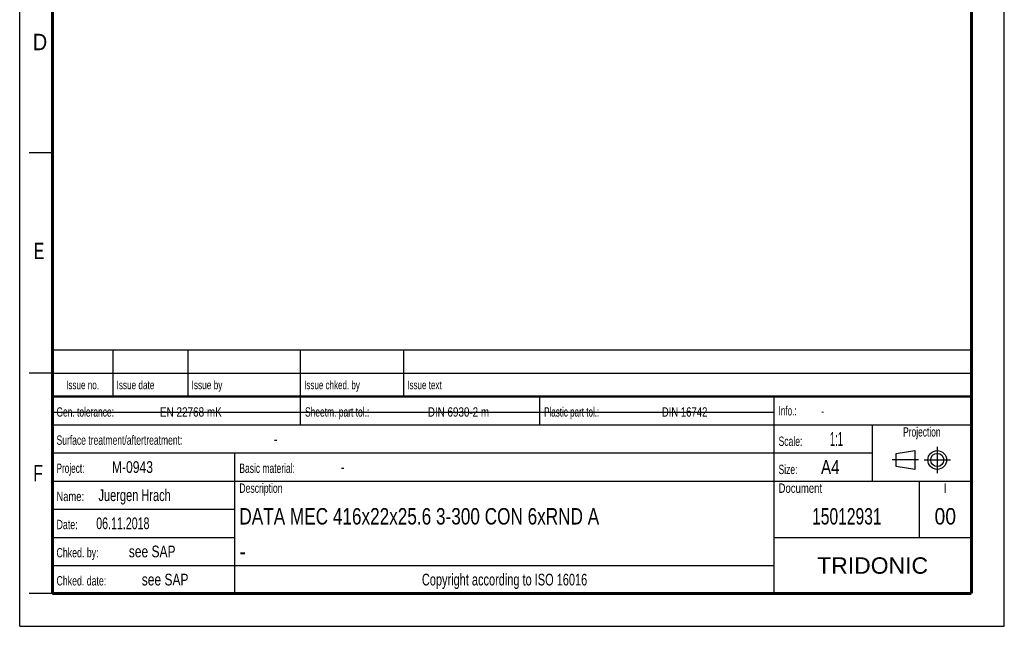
# Model space of a CAD drawing. Header units: millimetres. Extents: x 0 to 210, y 0 to 297.
# Tile 1 of 10: x 0 to 210, y 0 to 129. Entities that reach past the tile are written whole.
import ezdxf
from ezdxf.enums import TextEntityAlignment as Align

# ---------------------------------------------------------------- set-up
doc = ezdxf.new("R2010")
doc.units = ezdxf.units.MM
doc.header["$LTSCALE"] = 19.36
doc.linetypes.add('CENTER', pattern=[0.6, 0.375, -0.075, 0.075, -0.075])
doc.layers.get('0').update_dxf_attribs({"linetype": 'CONTINUOUS'})
doc.layers.add('DEFAULT_1', color=7, linetype='CENTER')
doc.layers.add('Z_NOTICE', color=7, linetype='CONTINUOUS')
doc.styles.get("Standard").update_dxf_attribs({"font": 'txt', "width": 0.7})
doc.styles.add('TEXTSTYLE_2', font='txt', dxfattribs={"width": 0.75})
doc.styles.add('TEXTSTYLE_5', font='arial.ttf')

# ---------------------------------------------------------------- blocks, each defined once
blk = doc.blocks.new('PROJEKTIONSMETHODE_BL0', base_point=(192.31, 35.47))
at = {"color": 2, "linetype": 'CONTINUOUS'}
for p, q in [((186.91, 36.87), (190.91, 37.47)), ((186.91, 34.07), (186.91, 36.87)), ((190.91, 37.47), (190.91, 33.47)), ((190.91, 33.47), (186.91, 34.07))]:
    blk.add_line(p, q, dxfattribs=at)
for radius in [2, 1.4]:
    blk.add_circle((195.71, 35.47), radius, dxfattribs=at)
at = {"layer": 'DEFAULT_1', "color": 2, "linetype": 'CENTER'}
for p, q in [((195.71, 38.27), (195.71, 32.67)), ((191.71, 35.47), (186.11, 35.47)), ((192.91, 35.47), (198.5, 35.47))]:
    blk.add_line(p, q, dxfattribs=at)

msp = doc.modelspace()

# ---------------------------------------------------------------- linework, layer by layer
at = {"color": 2, "linetype": 'CONTINUOUS'}
for p, q in [((0, 0), (0, 297)), ((210, 0), (210, 297)), ((7, 101), (2, 101)), ((6.914, 48.96), (6.914, 58.96)), ((6.914, 58.96), (202.914, 58.96)), ((19.914, 48.96), (19.914, 58.96)), ((35.914, 48.96), (35.914, 58.96)), ((59.914, 48.96), (59.914, 58.96)), ((81.914, 48.96), (81.914, 58.96)), ((202.914, 48.96), (202.914, 58.96)), ((7, 54), (2, 54)), ((6.914, 53.96), (202.914, 53.96)), ((6.914, 6.96), (6.914, 48.96)), ((6.914, 48.96), (202.914, 48.96)), ((6.914, 48.96), (202.914, 48.96)), ((59.914, 42.96), (59.914, 48.96)), ((110.914, 42.96), (110.914, 48.96)), ((160.914, 6.96), (160.914, 48.96)), ((202.914, 6.96), (202.914, 48.96)), ((6.914, 42.96), (202.914, 42.96)), ((181.914, 30.96), (181.914, 42.96)), ((6.914, 36.96), (181.914, 36.96)), ((45.914, 6.96), (45.914, 36.96)), ((6.914, 30.96), (202.914, 30.96)), ((191.914, 18.96), (191.914, 30.96)), ((6.914, 24.96), (45.914, 24.96)), ((6.914, 18.96), (45.914, 18.96)), ((160.914, 18.96), (202.914, 18.96)), ((6.914, 12.96), (160.914, 12.96)), ((7, 7), (2, 7)), ((6.914, 6.96), (202.914, 6.96)), ((0, 0), (210, 0))]:
    msp.add_line(p, q, dxfattribs=at)
at = {"color": 7, "linetype": 'CONTINUOUS'}
msp.add_line((6.949, 45.693), (160.749, 45.693), dxfattribs=at)
for points, const_width in [([(7, 7), (7, 290)], 0.7), ([(203, 7), (203, 290)], 0.7), ([(7, 49), (203, 49)], 0.5), ([(7, 7), (203, 7)], 0.7)]:
    msp.add_lwpolyline(points, dxfattribs=dict(at, const_width=const_width))

# ---------------------------------------------------------------- block references
at = {"color": 2, "linetype": 'CONTINUOUS'}
msp.add_blockref('PROJEKTIONSMETHODE_BL0', (192.305, 35.47), dxfattribs=at)

# ---------------------------------------------------------------- texts
at = {"color": 5, "linetype": 'CONTINUOUS', "style": 'TEXTSTYLE_2'}
for s, width, p in [('D', 0.904762, (2.807, 122.857)), ('E', 0.714286, (3.002, 78.302)), ('F', 0.714286, (2.922, 30.897))]:
    msp.add_text(s, height=3.5, dxfattribs=dict(at, width=width)).set_placement(p)
at = {"layer": 'Z_NOTICE', "color": 5, "linetype": 'CONTINUOUS', "style": 'TEXTSTYLE_2'}
for s, height, width, p in [('Issue date ', 1.8, 0.725108, (20.664, 50.56)), ('Issue by ', 1.8, 0.732804, (36.664, 50.56)), ('Issue chked. by', 1.8, 0.711111, (60.664, 50.56)), ('Issue text ', 1.8, 0.712121, (82.664, 50.56)), ('Gen. tolerance:', 2, 0.669841, (7.851, 44.71)), ('EN 22768 mK', 2, 0.792208, (29.911, 44.71)), ('Sheetm. part tol.:', 2, 0.67328, (60.851, 44.71)), ('DIN 6930-2 m', 2, 0.78373, (87.053, 44.71)), ('Plastic part tol.:', 2, 0.642857, (111.851, 44.71)), ('DIN 16742', 2, 0.759259, (136.958, 44.71)), ('Info.: ', 2, 0.64966, (161.851, 44.96)), ('Surface treatment/aftertreatment: ', 2, 0.681373, (7.851, 38.71)), ('Scale:  ', 2, 0.684524, (161.851, 38.46)), ('1:1', 3, 0.5, (172.803, 38.46)), ('-', 2.5, 0.714286, (54.184, 38.71)), ('Project: ', 2, 0.656085, (7.851, 32.71)), ('M-0943', 2.5, 0.77381, (19.661, 32.71)), ('Basic material: ', 2, 0.675595, (46.851, 32.71)), ('-', 2.5, 0.714286, (68.47, 32.71)), ('Size: ', 2, 0.678571, (161.851, 32.46)), (' A4', 3, 0.809524, (169.994, 32.46)), ('Juergen Hrach', 2.5, 0.703297, (16.803, 26.71)), ('Description', 2, 0.688312, (46.851, 28.46)), ('Document', 2, 0.761905, (161.851, 28.46)), ('Name: ', 2, 0.746032, (7.851, 26.71)), ('06.11.2018', 2.5, 0.678571, (16.327, 20.71)), ('Date: ', 2, 0.706349, (7.851, 20.71)), ('Chked. by: ', 2, 0.701299, (7.851, 14.71)), ('see SAP', 2.5, 0.765306, (23.28, 14.71)), ('Chked. date: ', 2, 0.699634, (7.851, 8.71)), ('see SAP', 2.5, 0.765306, (26.042, 8.71))]:
    msp.add_text(s, height=height, dxfattribs=dict(at, width=width)).set_placement(p)
for s, height, width, p in [('Issue no.', 1.8, 0.719577, (13.414, 50.56)), ('Projection', 2, 0.671429, (192.414, 40.46)), ('I', 2, 0.833333, (197.414, 28.46)), ('Copyright according to ISO 16016', 2.5, 0.700149, (103.414, 8.71))]:
    msp.add_text(s, height=height, dxfattribs=dict(at, width=width)).set_placement(p, align=Align.CENTER)
at = {"layer": 'Z_NOTICE', "color": 5, "linetype": 'CONTINUOUS', "width": 0.714286}
msp.add_text('-', height=1.8, dxfattribs=at).set_placement((170.946, 44.96))
at = {"layer": 'Z_NOTICE', "color": 7, "linetype": 'CONTINUOUS', "style": 'TEXTSTYLE_2'}
for s, width, p in [('DATA MEC 416x22x25.6 3-300 CON 6xRND A', 0.782581, (46.851, 21.71)), ('-', 0.904762, (46.851, 14.21))]:
    msp.add_text(s, height=3.5, dxfattribs=dict(at, width=width)).set_placement(p)
for s, width, p in [('15012931', 0.71131, (176.414, 21.71)), ('00', 0.880952, (197.414, 21.71))]:
    msp.add_text(s, height=3.5, dxfattribs=dict(at, width=width)).set_placement(p, align=Align.CENTER)
at = {"layer": 'Z_NOTICE', "color": 5, "linetype": 'CONTINUOUS', "style": 'TEXTSTYLE_5'}
msp.add_text('TRIDONIC', height=3.5, dxfattribs=at).set_placement((181.914, 11.21), align=Align.CENTER)

doc.saveas('drawing.dxf')
